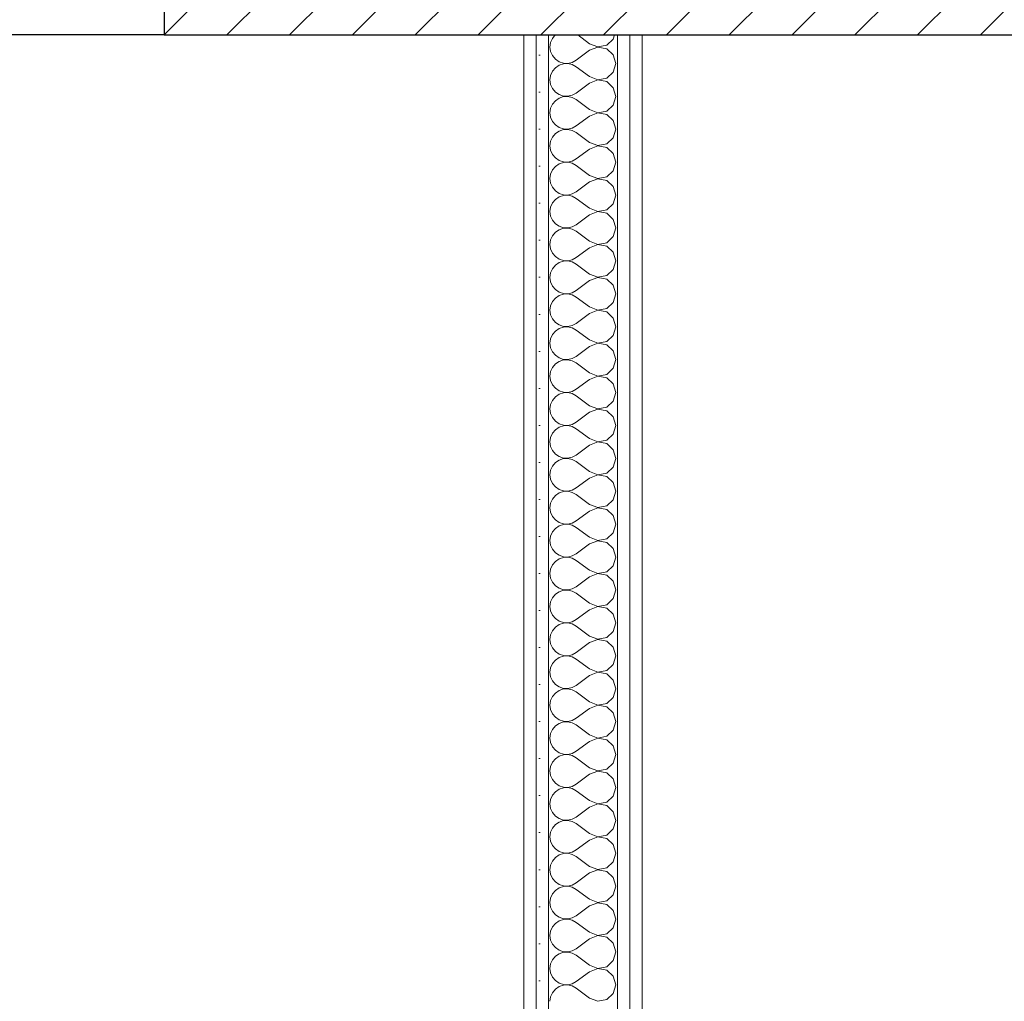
# Model space of a CAD drawing. Header units: millimetres. Extents: x 172139 to 266886, y 89525 to 138225.
# Tile 73 of 94: x 211686 to 212684, y 120167 to 121161. Entities that reach past the tile are written whole.
import ezdxf

# ---------------------------------------------------------------- set-up
doc = ezdxf.new("R2010")
doc.units = ezdxf.units.MM
doc.header["$MEASUREMENT"] = 0
for name, color, linetype in [('KR_INW', 7, 'Continuous'), ('NAPIS_SODON', 7, 'Continuous'), ('Okna ArchiCADa', 7, 'Continuous'), ('ROZBUDOWA_NOWE_DZIAŁOWE', 7, 'Continuous')]:
    doc.layers.add(name, color=color, linetype=linetype)
for name, color, linetype, lineweight in [('KR_INW_Nr_pióra__101', 252, 'Continuous', 5), ('KR_INW_Nr_pióra__27', 7, 'Continuous', 25), ('NAPIS_SODON_Nr_pióra__121', 255, 'Continuous', 0), ('Okna ArchiCADa_Nr_pióra__27', 7, 'Continuous', 25), ('ROZBUDOWA_NOWE_DZIAŁOWE_Nr_pióra__47', 7, 'Continuous', 15), ('STREFA_NOWE_POM_Nr_pióra__121', 255, 'Continuous', 0)]:
    doc.layers.add(name, color=color, linetype=linetype, lineweight=lineweight)
for name, color, linetype, lineweight, true_color in [('Okna ArchiCADa_Nr_pióra__61', 7, 'Continuous', 13, 0x6a6a6a), ('Okna ArchiCADa_Nr_pióra__64', 7, 'Continuous', 13, 0x41c341), ('ROZBUDOWA_NOWE_DZIAŁOWE_Nr_pióra__24', 7, 'Continuous', 15, 0x029e21), ('ROZBUDOWA_NOWE_DZIAŁOWE_Nr_pióra__4', 7, 'Continuous', 13, 0x029e21), ('ROZBUDOWA_NOWE_DZIAŁOWE_Nr_pióra__67', 7, 'Continuous', 13, 0x6a6a6a)]:
    doc.layers.add(name, color=color, linetype=linetype, lineweight=lineweight, true_color=true_color)
pattern_1 = [(0, (0, 0), (0, 37.5), [0, -37.5])]

# ---------------------------------------------------------------- blocks, each defined once
blk = doc.blocks.new('Strop_2', base_point=(188316.02, 115154.11))
at = {"layer": 'NAPIS_SODON_Nr_pióra__121', "linetype": 'Continuous', "flags": 128}
blk.add_lwpolyline([(205315.39, 121145.59), (224463.25, 121145.59), (224463.25, 120284.69), (224843.25, 120284.69), (224843.25, 121525.59), (230445.64, 121525.59), (230445.64, 120284.69), (230445.64, 115394.11), (230442.23, 115394.11), (230443.92, 117003.92), (226438.95, 117009.79), (226379.39, 115221.63), (224893.25, 115252.52), (224893.25, 113397.56), (205242.23, 113397.56)], dxfattribs=at)
blk = doc.blocks.new('Okno dwuskrzydłowe 19_3')
at = {"layer": 'Okna ArchiCADa_Nr_pióra__64', "linetype": 'Continuous'}
blk.add_line((-571.32, 230), (571.32, 230), dxfattribs=at)
blk = doc.blocks.new('Wnęka sklepiona płasko 19_4')
at = {"layer": 'Okna ArchiCADa_Nr_pióra__27', "linetype": 'Continuous'}
for p, q in [((1281.27, 250), (-1281.27, 250)), ((1281.27, 130), (1281.27, 250))]:
    blk.add_line(p, q, dxfattribs=at)
at = {"layer": 'Okna ArchiCADa_Nr_pióra__61', "linetype": 'Continuous'}
blk.add_line((-1281.27, 250), (1281.27, 250), dxfattribs=at)
blk = doc.blocks.new('Ściana_1', base_point=(179075.09, 121675.59))
at = {"layer": 'KR_INW_Nr_pióra__101', "linetype": 'Continuous'}
h = blk.add_hatch(dxfattribs=at)
h.set_pattern_fill('Cegła_licówka', color=256, style=0, pattern_type=2)
h.set_pattern_definition([(45, (0, 0), (-31.819804, 31.819804), [])])
h.paths.add_polyline_path([(211832.16, 121525.59), (211832.16, 121425.59), (211832.16, 121375.59), (211832.16, 121145.59), (213378.33, 121145.59), (213378.33, 121375.59), (213378.33, 121425.59), (213378.33, 121525.59)])
at = {"layer": 'KR_INW_Nr_pióra__27', "linetype": 'Continuous', "flags": 128}
blk.add_lwpolyline([(211832.16, 121145.59), (213378.33, 121145.59)], dxfattribs=at)
at = {"layer": 'Okna ArchiCADa', "color": 251, "linetype": 'Continuous', "lineweight": 13, "true_color": 0x6a6a6a, "xscale": -1, "zscale": 1000, "rotation": 180}
blk.add_blockref('Wnęka sklepiona płasko 19_4', (210550.89, 121395.59), dxfattribs=at)
at = {"layer": 'Okna ArchiCADa_Nr_pióra__64', "linetype": 'Continuous', "xscale": -1, "zscale": 1000, "rotation": 180}
blk.add_blockref('Okno dwuskrzydłowe 19_3', (211260.84, 121375.59), dxfattribs=at)
blk = doc.blocks.new('*X527')
at = {"layer": 'ROZBUDOWA_NOWE_DZIAŁOWE_Nr_pióra__4', "linetype": 'Continuous'}
for p, q in [((212228.55, 121145.59), (212225.65, 121142.1)), ((212263.16, 121136.67), (212251.25, 121145.59)), ((212287.33, 121141.24), (212288.57, 121145.59)), ((212223.79, 121137.89), (212223.16, 121133.33)), ((212223.16, 121133.33), (212223.79, 121128.78)), ((212225.65, 121142.1), (212223.79, 121137.89)), ((212263.16, 121136.67), (212271.66, 121133.4)), ((212271.66, 121133.27), (212263.16, 121130)), ((212271.66, 121133.4), (212280.61, 121135.09)), ((212280.61, 121131.57), (212271.66, 121133.27)), ((212280.61, 121135.09), (212287.33, 121141.24)), ((212223.79, 121128.78), (212225.65, 121124.57)), ((212225.65, 121124.57), (212228.58, 121121.03)), ((212263.16, 121130), (212249.82, 121120)), ((212287.33, 121125.43), (212280.61, 121131.57)), ((212289.82, 121116.67), (212287.33, 121125.43)), ((212228.58, 121121.03), (212232.37, 121118.43)), ((212232.37, 121114.91), (212228.58, 121112.3)), ((212232.37, 121118.43), (212236.73, 121116.96)), ((212236.73, 121116.38), (212232.37, 121114.91)), ((212236.73, 121116.96), (212241.32, 121116.73)), ((212241.32, 121116.6), (212236.73, 121116.38)), ((212241.32, 121116.73), (212245.8, 121117.77)), ((212245.8, 121115.56), (212241.32, 121116.6)), ((212245.8, 121117.77), (212249.82, 121120)), ((212249.82, 121113.33), (212245.8, 121115.56)), ((212263.16, 121103.33), (212249.82, 121113.33)), ((212287.33, 121107.9), (212289.82, 121116.67)), ((212223.79, 121104.55), (212223.16, 121100)), ((212225.65, 121108.76), (212223.79, 121104.55)), ((212228.58, 121112.3), (212225.65, 121108.76)), ((212263.16, 121103.33), (212271.66, 121100.07)), ((212280.61, 121101.76), (212287.33, 121107.9)), ((212223.16, 121100), (212223.79, 121095.45)), ((212223.79, 121095.45), (212225.65, 121091.24)), ((212263.16, 121096.67), (212249.82, 121086.67)), ((212271.66, 121099.93), (212263.16, 121096.67)), ((212271.66, 121100.07), (212280.61, 121101.76)), ((212280.61, 121098.24), (212271.66, 121099.93)), ((212287.33, 121092.1), (212280.61, 121098.24)), ((212225.65, 121091.24), (212228.58, 121087.7)), ((212228.58, 121087.7), (212232.37, 121085.09)), ((212232.37, 121085.09), (212236.73, 121083.62)), ((212236.73, 121083.04), (212232.37, 121081.57)), ((212236.73, 121083.62), (212241.32, 121083.4)), ((212241.32, 121083.27), (212236.73, 121083.04)), ((212241.32, 121083.4), (212245.8, 121084.44)), ((212245.8, 121082.23), (212241.32, 121083.27)), ((212245.8, 121084.44), (212249.82, 121086.67)), ((212289.82, 121083.33), (212287.33, 121092.1)), ((212287.33, 121074.57), (212289.82, 121083.33)), ((212225.65, 121075.43), (212223.79, 121071.22)), ((212228.58, 121078.97), (212225.65, 121075.43)), ((212232.37, 121081.57), (212228.58, 121078.97)), ((212249.82, 121080), (212245.8, 121082.23)), ((212263.16, 121070), (212249.82, 121080)), ((212280.61, 121068.43), (212287.33, 121074.57)), ((212223.79, 121071.22), (212223.16, 121066.67)), ((212223.16, 121066.67), (212223.79, 121062.11)), ((212263.16, 121063.33), (212249.82, 121053.33)), ((212263.16, 121070), (212271.66, 121066.73)), ((212271.66, 121066.6), (212263.16, 121063.33)), ((212271.66, 121066.73), (212280.61, 121068.43)), ((212280.61, 121064.91), (212271.66, 121066.6)), ((212287.33, 121058.76), (212280.61, 121064.91)), ((212223.79, 121062.11), (212225.65, 121057.9)), ((212225.65, 121057.9), (212228.58, 121054.36)), ((212228.58, 121054.36), (212232.37, 121051.76)), ((212245.8, 121051.11), (212249.82, 121053.33)), ((212289.82, 121050), (212287.33, 121058.76)), ((212228.58, 121045.64), (212225.65, 121042.1)), ((212232.37, 121048.24), (212228.58, 121045.64)), ((212232.37, 121051.76), (212236.73, 121050.29)), ((212236.73, 121049.71), (212232.37, 121048.24)), ((212236.73, 121050.29), (212241.32, 121050.07)), ((212241.32, 121049.93), (212236.73, 121049.71)), ((212241.32, 121050.07), (212245.8, 121051.11)), ((212245.8, 121048.89), (212241.32, 121049.93)), ((212249.82, 121046.67), (212245.8, 121048.89)), ((212263.16, 121036.67), (212249.82, 121046.67)), ((212287.33, 121041.24), (212289.82, 121050)), ((212223.79, 121037.89), (212223.16, 121033.33)), ((212223.16, 121033.33), (212223.79, 121028.78)), ((212225.65, 121042.1), (212223.79, 121037.89)), ((212263.16, 121036.67), (212271.66, 121033.4)), ((212271.66, 121033.27), (212263.16, 121030)), ((212271.66, 121033.4), (212280.61, 121035.09)), ((212280.61, 121031.57), (212271.66, 121033.27)), ((212280.61, 121035.09), (212287.33, 121041.24)), ((212223.79, 121028.78), (212225.65, 121024.57)), ((212225.65, 121024.57), (212228.58, 121021.03)), ((212263.16, 121030), (212249.82, 121020)), ((212287.33, 121025.43), (212280.61, 121031.57)), ((212289.82, 121016.67), (212287.33, 121025.43)), ((212228.58, 121021.03), (212232.37, 121018.43)), ((212232.37, 121014.91), (212228.58, 121012.3)), ((212232.37, 121018.43), (212236.73, 121016.96)), ((212236.73, 121016.38), (212232.37, 121014.91)), ((212236.73, 121016.96), (212241.32, 121016.73)), ((212241.32, 121016.6), (212236.73, 121016.38)), ((212241.32, 121016.73), (212245.8, 121017.77)), ((212245.8, 121015.56), (212241.32, 121016.6)), ((212245.8, 121017.77), (212249.82, 121020)), ((212249.82, 121013.33), (212245.8, 121015.56)), ((212263.16, 121003.33), (212249.82, 121013.33)), ((212287.33, 121007.9), (212289.82, 121016.67)), ((212223.79, 121004.55), (212223.16, 121000)), ((212225.65, 121008.76), (212223.79, 121004.55)), ((212228.58, 121012.3), (212225.65, 121008.76)), ((212263.16, 121003.33), (212271.66, 121000.07)), ((212280.61, 121001.76), (212287.33, 121007.9)), ((212223.16, 121000), (212223.79, 120995.45)), ((212223.79, 120995.45), (212225.65, 120991.24)), ((212263.16, 120996.67), (212249.82, 120986.67)), ((212271.66, 120999.93), (212263.16, 120996.67)), ((212271.66, 121000.07), (212280.61, 121001.76)), ((212280.61, 120998.24), (212271.66, 120999.93)), ((212287.33, 120992.1), (212280.61, 120998.24)), ((212225.65, 120991.24), (212228.58, 120987.7)), ((212228.58, 120987.7), (212232.37, 120985.09)), ((212232.37, 120985.09), (212236.73, 120983.62)), ((212236.73, 120983.04), (212232.37, 120981.57)), ((212236.73, 120983.62), (212241.32, 120983.4)), ((212241.32, 120983.27), (212236.73, 120983.04)), ((212241.32, 120983.4), (212245.8, 120984.44)), ((212245.8, 120982.23), (212241.32, 120983.27)), ((212245.8, 120984.44), (212249.82, 120986.67)), ((212289.82, 120983.33), (212287.33, 120992.1)), ((212287.33, 120974.57), (212289.82, 120983.33)), ((212225.65, 120975.43), (212223.79, 120971.22)), ((212228.58, 120978.97), (212225.65, 120975.43)), ((212232.37, 120981.57), (212228.58, 120978.97)), ((212249.82, 120980), (212245.8, 120982.23)), ((212263.16, 120970), (212249.82, 120980)), ((212280.61, 120968.43), (212287.33, 120974.57)), ((212223.79, 120971.22), (212223.16, 120966.67)), ((212223.16, 120966.67), (212223.79, 120962.11)), ((212263.16, 120963.33), (212249.82, 120953.33)), ((212263.16, 120970), (212271.66, 120966.73)), ((212271.66, 120966.6), (212263.16, 120963.33)), ((212271.66, 120966.73), (212280.61, 120968.43)), ((212280.61, 120964.91), (212271.66, 120966.6)), ((212287.33, 120958.76), (212280.61, 120964.91)), ((212223.79, 120962.11), (212225.65, 120957.9)), ((212225.65, 120957.9), (212228.58, 120954.36)), ((212228.58, 120954.36), (212232.37, 120951.76)), ((212245.8, 120951.11), (212249.82, 120953.33)), ((212289.82, 120950), (212287.33, 120958.76)), ((212228.58, 120945.64), (212225.65, 120942.1)), ((212232.37, 120948.24), (212228.58, 120945.64)), ((212232.37, 120951.76), (212236.73, 120950.29)), ((212236.73, 120949.71), (212232.37, 120948.24)), ((212236.73, 120950.29), (212241.32, 120950.07)), ((212241.32, 120949.93), (212236.73, 120949.71)), ((212241.32, 120950.07), (212245.8, 120951.11)), ((212245.8, 120948.89), (212241.32, 120949.93)), ((212249.82, 120946.67), (212245.8, 120948.89)), ((212263.16, 120936.67), (212249.82, 120946.67)), ((212287.33, 120941.24), (212289.82, 120950)), ((212223.79, 120937.89), (212223.16, 120933.33)), ((212223.16, 120933.33), (212223.79, 120928.78)), ((212225.65, 120942.1), (212223.79, 120937.89)), ((212263.16, 120936.67), (212271.66, 120933.4)), ((212271.66, 120933.27), (212263.16, 120930)), ((212271.66, 120933.4), (212280.61, 120935.09)), ((212280.61, 120931.57), (212271.66, 120933.27)), ((212280.61, 120935.09), (212287.33, 120941.24)), ((212223.79, 120928.78), (212225.65, 120924.57)), ((212225.65, 120924.57), (212228.58, 120921.03)), ((212263.16, 120930), (212249.82, 120920)), ((212287.33, 120925.43), (212280.61, 120931.57)), ((212289.82, 120916.67), (212287.33, 120925.43)), ((212228.58, 120921.03), (212232.37, 120918.43)), ((212232.37, 120914.91), (212228.58, 120912.3)), ((212232.37, 120918.43), (212236.73, 120916.96)), ((212236.73, 120916.38), (212232.37, 120914.91)), ((212236.73, 120916.96), (212241.32, 120916.73)), ((212241.32, 120916.6), (212236.73, 120916.38)), ((212241.32, 120916.73), (212245.8, 120917.77)), ((212245.8, 120915.56), (212241.32, 120916.6)), ((212245.8, 120917.77), (212249.82, 120920)), ((212249.82, 120913.33), (212245.8, 120915.56)), ((212263.16, 120903.33), (212249.82, 120913.33)), ((212287.33, 120907.9), (212289.82, 120916.67)), ((212223.79, 120904.55), (212223.16, 120900)), ((212225.65, 120908.76), (212223.79, 120904.55)), ((212228.58, 120912.3), (212225.65, 120908.76)), ((212263.16, 120903.33), (212271.66, 120900.07)), ((212280.61, 120901.76), (212287.33, 120907.9)), ((212223.16, 120900), (212223.79, 120895.45)), ((212223.79, 120895.45), (212225.65, 120891.24)), ((212263.16, 120896.67), (212249.82, 120886.67)), ((212271.66, 120899.93), (212263.16, 120896.67)), ((212271.66, 120900.07), (212280.61, 120901.76)), ((212280.61, 120898.24), (212271.66, 120899.93)), ((212287.33, 120892.1), (212280.61, 120898.24)), ((212225.65, 120891.24), (212228.58, 120887.7)), ((212228.58, 120887.7), (212232.37, 120885.09)), ((212232.37, 120885.09), (212236.73, 120883.62)), ((212236.73, 120883.04), (212232.37, 120881.57)), ((212236.73, 120883.62), (212241.32, 120883.4)), ((212241.32, 120883.27), (212236.73, 120883.04)), ((212241.32, 120883.4), (212245.8, 120884.44)), ((212245.8, 120882.23), (212241.32, 120883.27)), ((212245.8, 120884.44), (212249.82, 120886.67)), ((212289.82, 120883.33), (212287.33, 120892.1)), ((212287.33, 120874.57), (212289.82, 120883.33)), ((212225.65, 120875.43), (212223.79, 120871.22)), ((212228.58, 120878.97), (212225.65, 120875.43)), ((212232.37, 120881.57), (212228.58, 120878.97)), ((212249.82, 120880), (212245.8, 120882.23)), ((212263.16, 120870), (212249.82, 120880)), ((212280.61, 120868.43), (212287.33, 120874.57)), ((212223.79, 120871.22), (212223.16, 120866.67)), ((212223.16, 120866.67), (212223.79, 120862.11)), ((212263.16, 120863.33), (212249.82, 120853.33)), ((212263.16, 120870), (212271.66, 120866.73)), ((212271.66, 120866.6), (212263.16, 120863.33)), ((212271.66, 120866.73), (212280.61, 120868.43)), ((212280.61, 120864.91), (212271.66, 120866.6)), ((212287.33, 120858.76), (212280.61, 120864.91)), ((212223.79, 120862.11), (212225.65, 120857.9)), ((212225.65, 120857.9), (212228.58, 120854.36)), ((212228.58, 120854.36), (212232.37, 120851.76)), ((212245.8, 120851.11), (212249.82, 120853.33)), ((212289.82, 120850), (212287.33, 120858.76)), ((212228.58, 120845.64), (212225.65, 120842.1)), ((212232.37, 120848.24), (212228.58, 120845.64)), ((212232.37, 120851.76), (212236.73, 120850.29)), ((212236.73, 120849.71), (212232.37, 120848.24)), ((212236.73, 120850.29), (212241.32, 120850.07)), ((212241.32, 120849.93), (212236.73, 120849.71)), ((212241.32, 120850.07), (212245.8, 120851.11)), ((212245.8, 120848.89), (212241.32, 120849.93)), ((212249.82, 120846.67), (212245.8, 120848.89)), ((212263.16, 120836.67), (212249.82, 120846.67)), ((212287.33, 120841.24), (212289.82, 120850)), ((212223.79, 120837.89), (212223.16, 120833.33)), ((212223.16, 120833.33), (212223.79, 120828.78)), ((212225.65, 120842.1), (212223.79, 120837.89)), ((212263.16, 120836.67), (212271.66, 120833.4)), ((212271.66, 120833.27), (212263.16, 120830)), ((212271.66, 120833.4), (212280.61, 120835.09)), ((212280.61, 120831.57), (212271.66, 120833.27)), ((212280.61, 120835.09), (212287.33, 120841.24)), ((212223.79, 120828.78), (212225.65, 120824.57)), ((212225.65, 120824.57), (212228.58, 120821.03)), ((212263.16, 120830), (212249.82, 120820)), ((212287.33, 120825.43), (212280.61, 120831.57)), ((212289.82, 120816.67), (212287.33, 120825.43)), ((212228.58, 120821.03), (212232.37, 120818.43)), ((212232.37, 120814.91), (212228.58, 120812.3)), ((212232.37, 120818.43), (212236.73, 120816.96)), ((212236.73, 120816.38), (212232.37, 120814.91)), ((212236.73, 120816.96), (212241.32, 120816.73)), ((212241.32, 120816.6), (212236.73, 120816.38)), ((212241.32, 120816.73), (212245.8, 120817.77)), ((212245.8, 120815.56), (212241.32, 120816.6)), ((212245.8, 120817.77), (212249.82, 120820)), ((212249.82, 120813.33), (212245.8, 120815.56)), ((212263.16, 120803.33), (212249.82, 120813.33)), ((212287.33, 120807.9), (212289.82, 120816.67)), ((212223.79, 120804.55), (212223.16, 120800)), ((212225.65, 120808.76), (212223.79, 120804.55)), ((212228.58, 120812.3), (212225.65, 120808.76)), ((212263.16, 120803.33), (212271.66, 120800.07)), ((212280.61, 120801.76), (212287.33, 120807.9)), ((212223.16, 120800), (212223.79, 120795.45)), ((212223.79, 120795.45), (212225.65, 120791.24)), ((212263.16, 120796.67), (212249.82, 120786.67)), ((212271.66, 120799.93), (212263.16, 120796.67)), ((212271.66, 120800.07), (212280.61, 120801.76)), ((212280.61, 120798.24), (212271.66, 120799.93)), ((212287.33, 120792.1), (212280.61, 120798.24)), ((212225.65, 120791.24), (212228.58, 120787.7)), ((212228.58, 120787.7), (212232.37, 120785.09)), ((212232.37, 120785.09), (212236.73, 120783.62)), ((212236.73, 120783.62), (212241.32, 120783.4)), ((212241.32, 120783.27), (212236.73, 120783.04)), ((212241.32, 120783.4), (212245.8, 120784.44)), ((212245.8, 120782.23), (212241.32, 120783.27)), ((212245.8, 120784.44), (212249.82, 120786.67)), ((212289.82, 120783.33), (212287.33, 120792.1)), ((212287.33, 120774.57), (212289.82, 120783.33)), ((212225.65, 120775.43), (212223.79, 120771.22)), ((212228.58, 120778.97), (212225.65, 120775.43)), ((212232.37, 120781.57), (212228.58, 120778.97)), ((212236.73, 120783.04), (212232.37, 120781.57)), ((212249.82, 120780), (212245.8, 120782.23)), ((212263.16, 120770), (212249.82, 120780)), ((212280.61, 120768.43), (212287.33, 120774.57)), ((212223.79, 120771.22), (212223.16, 120766.67)), ((212223.16, 120766.67), (212223.79, 120762.11)), ((212263.16, 120763.33), (212249.82, 120753.33)), ((212263.16, 120770), (212271.66, 120766.73)), ((212271.66, 120766.6), (212263.16, 120763.33)), ((212271.66, 120766.73), (212280.61, 120768.43)), ((212280.61, 120764.91), (212271.66, 120766.6)), ((212287.33, 120758.76), (212280.61, 120764.91)), ((212223.79, 120762.11), (212225.65, 120757.9)), ((212225.65, 120757.9), (212228.58, 120754.36)), ((212228.58, 120754.36), (212232.37, 120751.76)), ((212245.8, 120751.11), (212249.82, 120753.33)), ((212289.82, 120750), (212287.33, 120758.76)), ((212228.58, 120745.64), (212225.65, 120742.1)), ((212232.37, 120748.24), (212228.58, 120745.64)), ((212232.37, 120751.76), (212236.73, 120750.29)), ((212236.73, 120749.71), (212232.37, 120748.24)), ((212236.73, 120750.29), (212241.32, 120750.07)), ((212241.32, 120749.93), (212236.73, 120749.71)), ((212241.32, 120750.07), (212245.8, 120751.11)), ((212245.8, 120748.89), (212241.32, 120749.93)), ((212249.82, 120746.67), (212245.8, 120748.89)), ((212263.16, 120736.67), (212249.82, 120746.67)), ((212287.33, 120741.24), (212289.82, 120750)), ((212223.79, 120737.89), (212223.16, 120733.33)), ((212223.16, 120733.33), (212223.79, 120728.78)), ((212225.65, 120742.1), (212223.79, 120737.89)), ((212263.16, 120736.67), (212271.66, 120733.4)), ((212271.66, 120733.27), (212263.16, 120730)), ((212271.66, 120733.4), (212280.61, 120735.09)), ((212280.61, 120731.57), (212271.66, 120733.27)), ((212280.61, 120735.09), (212287.33, 120741.24)), ((212223.79, 120728.78), (212225.65, 120724.57)), ((212225.65, 120724.57), (212228.58, 120721.03)), ((212263.16, 120730), (212249.82, 120720)), ((212287.33, 120725.43), (212280.61, 120731.57)), ((212289.82, 120716.67), (212287.33, 120725.43)), ((212228.58, 120721.03), (212232.37, 120718.43)), ((212232.37, 120714.91), (212228.58, 120712.3)), ((212232.37, 120718.43), (212236.73, 120716.96)), ((212236.73, 120716.38), (212232.37, 120714.91)), ((212236.73, 120716.96), (212241.32, 120716.73)), ((212241.32, 120716.6), (212236.73, 120716.38)), ((212241.32, 120716.73), (212245.8, 120717.77)), ((212245.8, 120715.56), (212241.32, 120716.6)), ((212245.8, 120717.77), (212249.82, 120720)), ((212249.82, 120713.33), (212245.8, 120715.56)), ((212263.16, 120703.33), (212249.82, 120713.33)), ((212287.33, 120707.9), (212289.82, 120716.67)), ((212223.79, 120704.55), (212223.16, 120700)), ((212225.65, 120708.76), (212223.79, 120704.55)), ((212228.58, 120712.3), (212225.65, 120708.76)), ((212263.16, 120703.33), (212271.66, 120700.07)), ((212280.61, 120701.76), (212287.33, 120707.9)), ((212223.16, 120700), (212223.79, 120695.45)), ((212223.79, 120695.45), (212225.65, 120691.24)), ((212263.16, 120696.67), (212249.82, 120686.67)), ((212271.66, 120699.93), (212263.16, 120696.67)), ((212271.66, 120700.07), (212280.61, 120701.76)), ((212280.61, 120698.24), (212271.66, 120699.93)), ((212287.33, 120692.1), (212280.61, 120698.24)), ((212225.65, 120691.24), (212228.58, 120687.7)), ((212228.58, 120687.7), (212232.37, 120685.09)), ((212232.37, 120685.09), (212236.73, 120683.62)), ((212236.73, 120683.62), (212241.32, 120683.4)), ((212241.32, 120683.4), (212245.8, 120684.44)), ((212245.8, 120684.44), (212249.82, 120686.67)), ((212289.82, 120683.33), (212287.33, 120692.1)), ((212287.33, 120674.57), (212289.82, 120683.33)), ((212225.65, 120675.43), (212223.79, 120671.22)), ((212228.58, 120678.97), (212225.65, 120675.43)), ((212232.37, 120681.57), (212228.58, 120678.97)), ((212236.73, 120683.04), (212232.37, 120681.57)), ((212241.32, 120683.27), (212236.73, 120683.04)), ((212245.8, 120682.23), (212241.32, 120683.27)), ((212249.82, 120680), (212245.8, 120682.23)), ((212263.16, 120670), (212249.82, 120680)), ((212280.61, 120668.43), (212287.33, 120674.57)), ((212223.79, 120671.22), (212223.16, 120666.67)), ((212223.16, 120666.67), (212223.79, 120662.11)), ((212263.16, 120663.33), (212249.82, 120653.33)), ((212263.16, 120670), (212271.66, 120666.73)), ((212271.66, 120666.6), (212263.16, 120663.33)), ((212271.66, 120666.73), (212280.61, 120668.43)), ((212280.61, 120664.91), (212271.66, 120666.6)), ((212287.33, 120658.76), (212280.61, 120664.91)), ((212223.79, 120662.11), (212225.65, 120657.9)), ((212225.65, 120657.9), (212228.58, 120654.36)), ((212228.58, 120654.36), (212232.37, 120651.76)), ((212245.8, 120651.11), (212249.82, 120653.33)), ((212289.82, 120650), (212287.33, 120658.76)), ((212228.58, 120645.64), (212225.65, 120642.1)), ((212232.37, 120648.24), (212228.58, 120645.64)), ((212232.37, 120651.76), (212236.73, 120650.29)), ((212236.73, 120649.71), (212232.37, 120648.24)), ((212236.73, 120650.29), (212241.32, 120650.07)), ((212241.32, 120649.93), (212236.73, 120649.71)), ((212241.32, 120650.07), (212245.8, 120651.11)), ((212245.8, 120648.89), (212241.32, 120649.93)), ((212249.82, 120646.67), (212245.8, 120648.89)), ((212263.16, 120636.67), (212249.82, 120646.67)), ((212287.33, 120641.24), (212289.82, 120650)), ((212223.79, 120637.89), (212223.16, 120633.33)), ((212225.65, 120642.1), (212223.79, 120637.89)), ((212263.16, 120636.67), (212271.66, 120633.4)), ((212271.66, 120633.4), (212280.61, 120635.09)), ((212280.61, 120635.09), (212287.33, 120641.24)), ((212223.16, 120633.33), (212223.79, 120628.78)), ((212223.79, 120628.78), (212225.65, 120624.57)), ((212225.65, 120624.57), (212228.58, 120621.03)), ((212263.16, 120630), (212249.82, 120620)), ((212271.66, 120633.27), (212263.16, 120630)), ((212280.61, 120631.57), (212271.66, 120633.27)), ((212287.33, 120625.43), (212280.61, 120631.57)), ((212289.82, 120616.67), (212287.33, 120625.43)), ((212228.58, 120621.03), (212232.37, 120618.43)), ((212232.37, 120614.91), (212228.58, 120612.3)), ((212232.37, 120618.43), (212236.73, 120616.96)), ((212236.73, 120616.38), (212232.37, 120614.91)), ((212236.73, 120616.96), (212241.32, 120616.73)), ((212241.32, 120616.6), (212236.73, 120616.38)), ((212241.32, 120616.73), (212245.8, 120617.77)), ((212245.8, 120615.56), (212241.32, 120616.6)), ((212245.8, 120617.77), (212249.82, 120620)), ((212249.82, 120613.33), (212245.8, 120615.56)), ((212287.33, 120607.9), (212289.82, 120616.67)), ((212223.79, 120604.55), (212223.16, 120600)), ((212225.65, 120608.76), (212223.79, 120604.55)), ((212228.58, 120612.3), (212225.65, 120608.76)), ((212263.16, 120603.33), (212249.82, 120613.33)), ((212280.61, 120601.76), (212287.33, 120607.9)), ((212223.16, 120600), (212223.79, 120595.45)), ((212223.79, 120595.45), (212225.65, 120591.24)), ((212263.16, 120596.67), (212249.82, 120586.67)), ((212263.16, 120603.33), (212271.66, 120600.07)), ((212271.66, 120599.93), (212263.16, 120596.67)), ((212271.66, 120600.07), (212280.61, 120601.76)), ((212280.61, 120598.24), (212271.66, 120599.93)), ((212287.33, 120592.1), (212280.61, 120598.24)), ((212225.65, 120591.24), (212228.58, 120587.7)), ((212228.58, 120587.7), (212232.37, 120585.09)), ((212232.37, 120585.09), (212236.73, 120583.62)), ((212236.73, 120583.62), (212241.32, 120583.4)), ((212241.32, 120583.4), (212245.8, 120584.44)), ((212245.8, 120584.44), (212249.82, 120586.67)), ((212289.82, 120583.33), (212287.33, 120592.1)), ((212225.65, 120575.43), (212223.79, 120571.22)), ((212228.58, 120578.97), (212225.65, 120575.43)), ((212232.37, 120581.57), (212228.58, 120578.97)), ((212236.73, 120583.04), (212232.37, 120581.57)), ((212241.32, 120583.27), (212236.73, 120583.04)), ((212245.8, 120582.23), (212241.32, 120583.27)), ((212249.82, 120580), (212245.8, 120582.23)), ((212263.16, 120570), (212249.82, 120580)), ((212280.61, 120568.43), (212287.33, 120574.57)), ((212287.33, 120574.57), (212289.82, 120583.33)), ((212223.79, 120571.22), (212223.16, 120566.67)), ((212223.16, 120566.67), (212223.79, 120562.11)), ((212263.16, 120570), (212271.66, 120566.73)), ((212271.66, 120566.6), (212263.16, 120563.33)), ((212271.66, 120566.73), (212280.61, 120568.43)), ((212280.61, 120564.91), (212271.66, 120566.6)), ((212287.33, 120558.76), (212280.61, 120564.91)), ((212223.79, 120562.11), (212225.65, 120557.9)), ((212225.65, 120557.9), (212228.58, 120554.36)), ((212228.58, 120554.36), (212232.37, 120551.76)), ((212263.16, 120563.33), (212249.82, 120553.33)), ((212289.82, 120550), (212287.33, 120558.76)), ((212228.58, 120545.64), (212225.65, 120542.1)), ((212232.37, 120548.24), (212228.58, 120545.64)), ((212232.37, 120551.76), (212236.73, 120550.29)), ((212236.73, 120549.71), (212232.37, 120548.24)), ((212236.73, 120550.29), (212241.32, 120550.07)), ((212241.32, 120549.93), (212236.73, 120549.71)), ((212241.32, 120550.07), (212245.8, 120551.11)), ((212245.8, 120548.89), (212241.32, 120549.93)), ((212245.8, 120551.11), (212249.82, 120553.33)), ((212249.82, 120546.67), (212245.8, 120548.89)), ((212263.16, 120536.67), (212249.82, 120546.67)), ((212287.33, 120541.24), (212289.82, 120550)), ((212223.79, 120537.89), (212223.16, 120533.33)), ((212225.65, 120542.1), (212223.79, 120537.89)), ((212263.16, 120536.67), (212271.66, 120533.4)), ((212271.66, 120533.4), (212280.61, 120535.09)), ((212280.61, 120535.09), (212287.33, 120541.24)), ((212223.16, 120533.33), (212223.79, 120528.78)), ((212223.79, 120528.78), (212225.65, 120524.57)), ((212225.65, 120524.57), (212228.58, 120521.03)), ((212263.16, 120530), (212249.82, 120520)), ((212271.66, 120533.27), (212263.16, 120530)), ((212280.61, 120531.57), (212271.66, 120533.27)), ((212287.33, 120525.43), (212280.61, 120531.57)), ((212289.82, 120516.67), (212287.33, 120525.43)), ((212228.58, 120521.03), (212232.37, 120518.43)), ((212232.37, 120514.91), (212228.58, 120512.3)), ((212232.37, 120518.43), (212236.73, 120516.96)), ((212236.73, 120516.38), (212232.37, 120514.91)), ((212236.73, 120516.96), (212241.32, 120516.73)), ((212241.32, 120516.6), (212236.73, 120516.38)), ((212241.32, 120516.73), (212245.8, 120517.77)), ((212245.8, 120515.56), (212241.32, 120516.6)), ((212245.8, 120517.77), (212249.82, 120520)), ((212249.82, 120513.33), (212245.8, 120515.56)), ((212287.33, 120507.9), (212289.82, 120516.67)), ((212223.79, 120504.55), (212223.16, 120500)), ((212225.65, 120508.76), (212223.79, 120504.55)), ((212228.58, 120512.3), (212225.65, 120508.76)), ((212263.16, 120503.33), (212249.82, 120513.33)), ((212280.61, 120501.76), (212287.33, 120507.9)), ((212223.16, 120500), (212223.79, 120495.45)), ((212223.79, 120495.45), (212225.65, 120491.24)), ((212263.16, 120496.67), (212249.82, 120486.67)), ((212263.16, 120503.33), (212271.66, 120500.07)), ((212271.66, 120499.93), (212263.16, 120496.67)), ((212271.66, 120500.07), (212280.61, 120501.76)), ((212280.61, 120498.24), (212271.66, 120499.93)), ((212287.33, 120492.1), (212280.61, 120498.24)), ((212225.65, 120491.24), (212228.58, 120487.7)), ((212228.58, 120487.7), (212232.37, 120485.09)), ((212232.37, 120485.09), (212236.73, 120483.62)), ((212241.32, 120483.4), (212245.8, 120484.44)), ((212245.8, 120484.44), (212249.82, 120486.67)), ((212289.82, 120483.33), (212287.33, 120492.1)), ((212225.65, 120475.43), (212223.79, 120471.22)), ((212228.58, 120478.97), (212225.65, 120475.43)), ((212232.37, 120481.57), (212228.58, 120478.97)), ((212236.73, 120483.04), (212232.37, 120481.57)), ((212236.73, 120483.62), (212241.32, 120483.4)), ((212241.32, 120483.27), (212236.73, 120483.04)), ((212245.8, 120482.23), (212241.32, 120483.27)), ((212249.82, 120480), (212245.8, 120482.23)), ((212263.16, 120470), (212249.82, 120480)), ((212280.61, 120468.43), (212287.33, 120474.57)), ((212287.33, 120474.57), (212289.82, 120483.33)), ((212223.79, 120471.22), (212223.16, 120466.67)), ((212223.16, 120466.67), (212223.79, 120462.11)), ((212263.16, 120470), (212271.66, 120466.73)), ((212271.66, 120466.6), (212263.16, 120463.33)), ((212271.66, 120466.73), (212280.61, 120468.43)), ((212280.61, 120464.91), (212271.66, 120466.6)), ((212287.33, 120458.76), (212280.61, 120464.91)), ((212223.79, 120462.11), (212225.65, 120457.9)), ((212225.65, 120457.9), (212228.58, 120454.36)), ((212228.58, 120454.36), (212232.37, 120451.76)), ((212263.16, 120463.33), (212249.82, 120453.33)), ((212289.82, 120450), (212287.33, 120458.76)), ((212228.58, 120445.64), (212225.65, 120442.1)), ((212232.37, 120448.24), (212228.58, 120445.64)), ((212232.37, 120451.76), (212236.73, 120450.29)), ((212236.73, 120449.71), (212232.37, 120448.24)), ((212236.73, 120450.29), (212241.32, 120450.07)), ((212241.32, 120449.93), (212236.73, 120449.71)), ((212241.32, 120450.07), (212245.8, 120451.11)), ((212245.8, 120448.89), (212241.32, 120449.93)), ((212245.8, 120451.11), (212249.82, 120453.33)), ((212249.82, 120446.67), (212245.8, 120448.89)), ((212263.16, 120436.67), (212249.82, 120446.67)), ((212287.33, 120441.24), (212289.82, 120450)), ((212223.79, 120437.89), (212223.16, 120433.33)), ((212225.65, 120442.1), (212223.79, 120437.89)), ((212263.16, 120436.67), (212271.66, 120433.4)), ((212271.66, 120433.4), (212280.61, 120435.09)), ((212280.61, 120435.09), (212287.33, 120441.24)), ((212223.16, 120433.33), (212223.79, 120428.78)), ((212223.79, 120428.78), (212225.65, 120424.57)), ((212225.65, 120424.57), (212228.58, 120421.03)), ((212263.16, 120430), (212249.82, 120420)), ((212271.66, 120433.27), (212263.16, 120430)), ((212280.61, 120431.57), (212271.66, 120433.27)), ((212287.33, 120425.43), (212280.61, 120431.57)), ((212289.82, 120416.67), (212287.33, 120425.43)), ((212228.58, 120421.03), (212232.37, 120418.43)), ((212232.37, 120414.91), (212228.58, 120412.3)), ((212232.37, 120418.43), (212236.73, 120416.96)), ((212236.73, 120416.38), (212232.37, 120414.91)), ((212236.73, 120416.96), (212241.32, 120416.73)), ((212241.32, 120416.6), (212236.73, 120416.38)), ((212241.32, 120416.73), (212245.8, 120417.77)), ((212245.8, 120415.56), (212241.32, 120416.6)), ((212245.8, 120417.77), (212249.82, 120420)), ((212249.82, 120413.33), (212245.8, 120415.56)), ((212287.33, 120407.9), (212289.82, 120416.67)), ((212223.79, 120404.55), (212223.16, 120400)), ((212225.65, 120408.76), (212223.79, 120404.55)), ((212228.58, 120412.3), (212225.65, 120408.76)), ((212263.16, 120403.33), (212249.82, 120413.33)), ((212280.61, 120401.76), (212287.33, 120407.9)), ((212223.16, 120400), (212223.79, 120395.45)), ((212223.79, 120395.45), (212225.65, 120391.24)), ((212263.16, 120396.67), (212249.82, 120386.67)), ((212263.16, 120403.33), (212271.66, 120400.07)), ((212271.66, 120399.93), (212263.16, 120396.67)), ((212271.66, 120400.07), (212280.61, 120401.76)), ((212280.61, 120398.24), (212271.66, 120399.93)), ((212287.33, 120392.1), (212280.61, 120398.24)), ((212225.65, 120391.24), (212228.58, 120387.7)), ((212228.58, 120387.7), (212232.37, 120385.09)), ((212232.37, 120385.09), (212236.73, 120383.62)), ((212241.32, 120383.4), (212245.8, 120384.44)), ((212245.8, 120384.44), (212249.82, 120386.67)), ((212289.82, 120383.33), (212287.33, 120392.1)), ((212225.65, 120375.43), (212223.79, 120371.22)), ((212228.58, 120378.97), (212225.65, 120375.43)), ((212232.37, 120381.57), (212228.58, 120378.97)), ((212236.73, 120383.04), (212232.37, 120381.57)), ((212236.73, 120383.62), (212241.32, 120383.4)), ((212241.32, 120383.27), (212236.73, 120383.04)), ((212245.8, 120382.23), (212241.32, 120383.27)), ((212249.82, 120380), (212245.8, 120382.23)), ((212263.16, 120370), (212249.82, 120380)), ((212280.61, 120368.43), (212287.33, 120374.57)), ((212287.33, 120374.57), (212289.82, 120383.33)), ((212223.79, 120371.22), (212223.16, 120366.67)), ((212223.16, 120366.67), (212223.79, 120362.11)), ((212263.16, 120370), (212271.66, 120366.73)), ((212271.66, 120366.6), (212263.16, 120363.33)), ((212271.66, 120366.73), (212280.61, 120368.43)), ((212280.61, 120364.91), (212271.66, 120366.6)), ((212287.33, 120358.76), (212280.61, 120364.91)), ((212223.79, 120362.11), (212225.65, 120357.9)), ((212225.65, 120357.9), (212228.58, 120354.36)), ((212228.58, 120354.36), (212232.37, 120351.76)), ((212263.16, 120363.33), (212249.82, 120353.33)), ((212289.82, 120350), (212287.33, 120358.76)), ((212228.58, 120345.64), (212225.65, 120342.1)), ((212232.37, 120348.24), (212228.58, 120345.64)), ((212232.37, 120351.76), (212236.73, 120350.29)), ((212236.73, 120349.71), (212232.37, 120348.24)), ((212236.73, 120350.29), (212241.32, 120350.07)), ((212241.32, 120349.93), (212236.73, 120349.71)), ((212241.32, 120350.07), (212245.8, 120351.11)), ((212245.8, 120348.89), (212241.32, 120349.93)), ((212245.8, 120351.11), (212249.82, 120353.33)), ((212249.82, 120346.67), (212245.8, 120348.89)), ((212263.16, 120336.67), (212249.82, 120346.67)), ((212287.33, 120341.24), (212289.82, 120350)), ((212223.79, 120337.89), (212223.16, 120333.33)), ((212225.65, 120342.1), (212223.79, 120337.89)), ((212263.16, 120336.67), (212271.66, 120333.4)), ((212271.66, 120333.4), (212280.61, 120335.09)), ((212280.61, 120335.09), (212287.33, 120341.24)), ((212223.16, 120333.33), (212223.79, 120328.78)), ((212223.79, 120328.78), (212225.65, 120324.57)), ((212225.65, 120324.57), (212228.58, 120321.03)), ((212263.16, 120330), (212249.82, 120320)), ((212271.66, 120333.27), (212263.16, 120330)), ((212280.61, 120331.57), (212271.66, 120333.27)), ((212287.33, 120325.43), (212280.61, 120331.57)), ((212289.82, 120316.67), (212287.33, 120325.43)), ((212228.58, 120321.03), (212232.37, 120318.43)), ((212232.37, 120314.91), (212228.58, 120312.3)), ((212232.37, 120318.43), (212236.73, 120316.96)), ((212236.73, 120316.38), (212232.37, 120314.91)), ((212236.73, 120316.96), (212241.32, 120316.73)), ((212241.32, 120316.6), (212236.73, 120316.38)), ((212241.32, 120316.73), (212245.8, 120317.77)), ((212245.8, 120315.56), (212241.32, 120316.6)), ((212245.8, 120317.77), (212249.82, 120320)), ((212249.82, 120313.33), (212245.8, 120315.56)), ((212287.33, 120307.9), (212289.82, 120316.67)), ((212223.79, 120304.55), (212223.16, 120300)), ((212225.65, 120308.76), (212223.79, 120304.55)), ((212228.58, 120312.3), (212225.65, 120308.76)), ((212263.16, 120303.33), (212249.82, 120313.33)), ((212280.61, 120301.76), (212287.33, 120307.9)), ((212223.16, 120300), (212223.79, 120295.45)), ((212223.79, 120295.45), (212225.65, 120291.24)), ((212263.16, 120296.67), (212249.82, 120286.67)), ((212263.16, 120303.33), (212271.66, 120300.07)), ((212271.66, 120299.93), (212263.16, 120296.67)), ((212271.66, 120300.07), (212280.61, 120301.76)), ((212280.61, 120298.24), (212271.66, 120299.93)), ((212287.33, 120292.1), (212280.61, 120298.24)), ((212225.65, 120291.24), (212228.58, 120287.7)), ((212228.58, 120287.7), (212232.37, 120285.09)), ((212232.37, 120285.09), (212236.73, 120283.62)), ((212241.32, 120283.4), (212245.8, 120284.44)), ((212245.8, 120284.44), (212249.82, 120286.67)), ((212289.82, 120283.33), (212287.33, 120292.1)), ((212225.65, 120275.43), (212223.79, 120271.22)), ((212228.58, 120278.97), (212225.65, 120275.43)), ((212232.37, 120281.57), (212228.58, 120278.97)), ((212236.73, 120283.04), (212232.37, 120281.57)), ((212236.73, 120283.62), (212241.32, 120283.4)), ((212241.32, 120283.27), (212236.73, 120283.04)), ((212245.8, 120282.23), (212241.32, 120283.27)), ((212249.82, 120280), (212245.8, 120282.23)), ((212263.16, 120270), (212249.82, 120280)), ((212280.61, 120268.43), (212287.33, 120274.57)), ((212287.33, 120274.57), (212289.82, 120283.33)), ((212223.79, 120271.22), (212223.16, 120266.67)), ((212223.16, 120266.67), (212223.79, 120262.11)), ((212263.16, 120270), (212271.66, 120266.73)), ((212271.66, 120266.6), (212263.16, 120263.33)), ((212271.66, 120266.73), (212280.61, 120268.43)), ((212280.61, 120264.91), (212271.66, 120266.6)), ((212287.33, 120258.76), (212280.61, 120264.91)), ((212223.79, 120262.11), (212225.65, 120257.9)), ((212225.65, 120257.9), (212228.58, 120254.36)), ((212228.58, 120254.36), (212232.37, 120251.76)), ((212263.16, 120263.33), (212249.82, 120253.33)), ((212289.82, 120250), (212287.33, 120258.76)), ((212228.58, 120245.64), (212225.65, 120242.1)), ((212232.37, 120248.24), (212228.58, 120245.64)), ((212232.37, 120251.76), (212236.73, 120250.29)), ((212236.73, 120249.71), (212232.37, 120248.24)), ((212236.73, 120250.29), (212241.32, 120250.07)), ((212241.32, 120249.93), (212236.73, 120249.71)), ((212241.32, 120250.07), (212245.8, 120251.11)), ((212245.8, 120248.89), (212241.32, 120249.93)), ((212245.8, 120251.11), (212249.82, 120253.33)), ((212249.82, 120246.67), (212245.8, 120248.89)), ((212263.16, 120236.67), (212249.82, 120246.67)), ((212287.33, 120241.24), (212289.82, 120250)), ((212223.79, 120237.89), (212223.16, 120233.33)), ((212225.65, 120242.1), (212223.79, 120237.89)), ((212263.16, 120236.67), (212271.66, 120233.4)), ((212271.66, 120233.4), (212280.61, 120235.09)), ((212280.61, 120235.09), (212287.33, 120241.24)), ((212223.16, 120233.33), (212223.79, 120228.78)), ((212223.79, 120228.78), (212225.65, 120224.57)), ((212225.65, 120224.57), (212228.58, 120221.03)), ((212263.16, 120230), (212249.82, 120220)), ((212271.66, 120233.27), (212263.16, 120230)), ((212280.61, 120231.57), (212271.66, 120233.27)), ((212287.33, 120225.43), (212280.61, 120231.57)), ((212289.82, 120216.67), (212287.33, 120225.43)), ((212228.58, 120221.03), (212232.37, 120218.43)), ((212232.37, 120214.91), (212228.58, 120212.3)), ((212232.37, 120218.43), (212236.73, 120216.96)), ((212236.73, 120216.38), (212232.37, 120214.91)), ((212236.73, 120216.96), (212241.32, 120216.73)), ((212241.32, 120216.6), (212236.73, 120216.38)), ((212241.32, 120216.73), (212245.8, 120217.77)), ((212245.8, 120215.56), (212241.32, 120216.6)), ((212245.8, 120217.77), (212249.82, 120220)), ((212249.82, 120213.33), (212245.8, 120215.56)), ((212287.33, 120207.9), (212289.82, 120216.67)), ((212223.79, 120204.55), (212223.16, 120200)), ((212225.65, 120208.76), (212223.79, 120204.55)), ((212228.58, 120212.3), (212225.65, 120208.76)), ((212263.16, 120203.33), (212249.82, 120213.33)), ((212280.61, 120201.76), (212287.33, 120207.9)), ((212223.16, 120200), (212223.79, 120195.45)), ((212223.79, 120195.45), (212225.65, 120191.24)), ((212263.16, 120196.67), (212249.82, 120186.67)), ((212263.16, 120203.33), (212271.66, 120200.07)), ((212271.66, 120199.93), (212263.16, 120196.67)), ((212271.66, 120200.07), (212280.61, 120201.76)), ((212280.61, 120198.24), (212271.66, 120199.93)), ((212287.33, 120192.1), (212280.61, 120198.24)), ((212225.65, 120191.24), (212228.58, 120187.7)), ((212228.58, 120187.7), (212232.37, 120185.09)), ((212232.37, 120185.09), (212236.73, 120183.62)), ((212241.32, 120183.4), (212245.8, 120184.44)), ((212245.8, 120184.44), (212249.82, 120186.67)), ((212289.82, 120183.33), (212287.33, 120192.1)), ((212225.65, 120175.43), (212223.79, 120171.22)), ((212228.58, 120178.97), (212225.65, 120175.43)), ((212232.37, 120181.57), (212228.58, 120178.97)), ((212236.73, 120183.04), (212232.37, 120181.57)), ((212236.73, 120183.62), (212241.32, 120183.4)), ((212241.32, 120183.27), (212236.73, 120183.04)), ((212245.8, 120182.23), (212241.32, 120183.27)), ((212249.82, 120180), (212245.8, 120182.23)), ((212263.16, 120170), (212249.82, 120180)), ((212280.61, 120168.43), (212287.33, 120174.57)), ((212287.33, 120174.57), (212289.82, 120183.33)), ((212223.79, 120171.22), (212223.16, 120166.67)), ((212263.16, 120170), (212271.66, 120166.73)), ((212271.66, 120166.73), (212280.61, 120168.43))]:
    blk.add_line(p, q, dxfattribs=at)
blk = doc.blocks.new('Ściana_141', base_point=(212316.49, 115826.05))
at = {"layer": 'ROZBUDOWA_NOWE_DZIAŁOWE_Nr_pióra__24', "linetype": 'Continuous'}
h = blk.add_hatch(dxfattribs=at)
h.set_pattern_fill('Gips', color=256, style=0, pattern_type=2)
h.set_pattern_definition(pattern_1)
h.paths.add_polyline_path([(212196.49, 121145.59), (212196.49, 119121.89), (212208.99, 119121.89), (212208.99, 121145.59)])
h = blk.add_hatch(dxfattribs=at)
h.set_pattern_fill('Gips', color=256, style=0, pattern_type=2)
h.set_pattern_definition(pattern_1)
h.paths.add_polyline_path([(212221.49, 121145.59), (212208.99, 121145.59), (212208.99, 119121.89), (212221.49, 119121.89)])
h = blk.add_hatch(dxfattribs=at)
h.set_pattern_fill('Gips', color=256, style=0, pattern_type=2)
h.set_pattern_definition(pattern_1)
h.paths.add_polyline_path([(212291.49, 119121.89), (212303.99, 119121.89), (212303.99, 121145.59), (212291.49, 121145.59)])
h = blk.add_hatch(dxfattribs=at)
h.set_pattern_fill('Gips', color=256, style=0, pattern_type=2)
h.set_pattern_definition(pattern_1)
h.paths.add_polyline_path([(212303.99, 121145.59), (212303.99, 119121.89), (212316.49, 119121.89), (212316.49, 121145.59)])
at = {"layer": 'ROZBUDOWA_NOWE_DZIAŁOWE_Nr_pióra__47', "linetype": 'Continuous', "flags": 128}
for points in [[(212316.49, 121145.59), (212196.49, 121145.59)], [(212196.49, 121145.59), (212196.49, 119121.89)], [(212316.49, 119121.89), (212316.49, 121145.59)]]:
    blk.add_lwpolyline(points, dxfattribs=at)
at = {"layer": 'ROZBUDOWA_NOWE_DZIAŁOWE_Nr_pióra__67', "linetype": 'Continuous'}
for p, q in [((212208.99, 121145.59), (212208.99, 119121.89)), ((212221.49, 121145.59), (212221.49, 119121.89)), ((212291.49, 119121.89), (212291.49, 121145.59)), ((212303.99, 119121.89), (212303.99, 121145.59))]:
    blk.add_line(p, q, dxfattribs=at)
at = {"layer": 'ROZBUDOWA_NOWE_DZIAŁOWE'}
blk.add_blockref('*X527', (0, 0), dxfattribs=at)

msp = doc.modelspace()

# ---------------------------------------------------------------- linework, layer by layer
at = {"layer": 'STREFA_NOWE_POM_Nr_pióra__121', "linetype": 'Continuous', "flags": 128}
for points in [[(207849.04, 121145.59), (207797.76, 116236.52), (208691.74, 116251.96), (208697.24, 115577.06), (209091.24, 115577.06), (209976.35, 115577.06), (211746.88, 115577.06), (211743.74, 115852.73), (212106.55, 115831.18), (212196.49, 115828.99), (212196.49, 121145.59), (209091.24, 121145.59), (208836.97, 121145.59)], [(216210.84, 119674.66), (216210.84, 121145.59), (212316.49, 121145.59), (212316.49, 117206.76), (216210.84, 117206.76)]]:
    msp.add_lwpolyline(points, close=True, dxfattribs=at)

# ---------------------------------------------------------------- block references
at = {"layer": 'KR_INW'}
msp.add_blockref('Ściana_1', (179075.09, 121675.59), dxfattribs=at)
at = {"layer": 'NAPIS_SODON', "color": 255, "linetype": 'Continuous', "lineweight": 0}
msp.add_blockref('Strop_2', (188316.02, 115154.11), dxfattribs=at)
at = {"layer": 'ROZBUDOWA_NOWE_DZIAŁOWE'}
msp.add_blockref('Ściana_141', (212316.49, 115826.05), dxfattribs=at)

doc.saveas('drawing.dxf')
